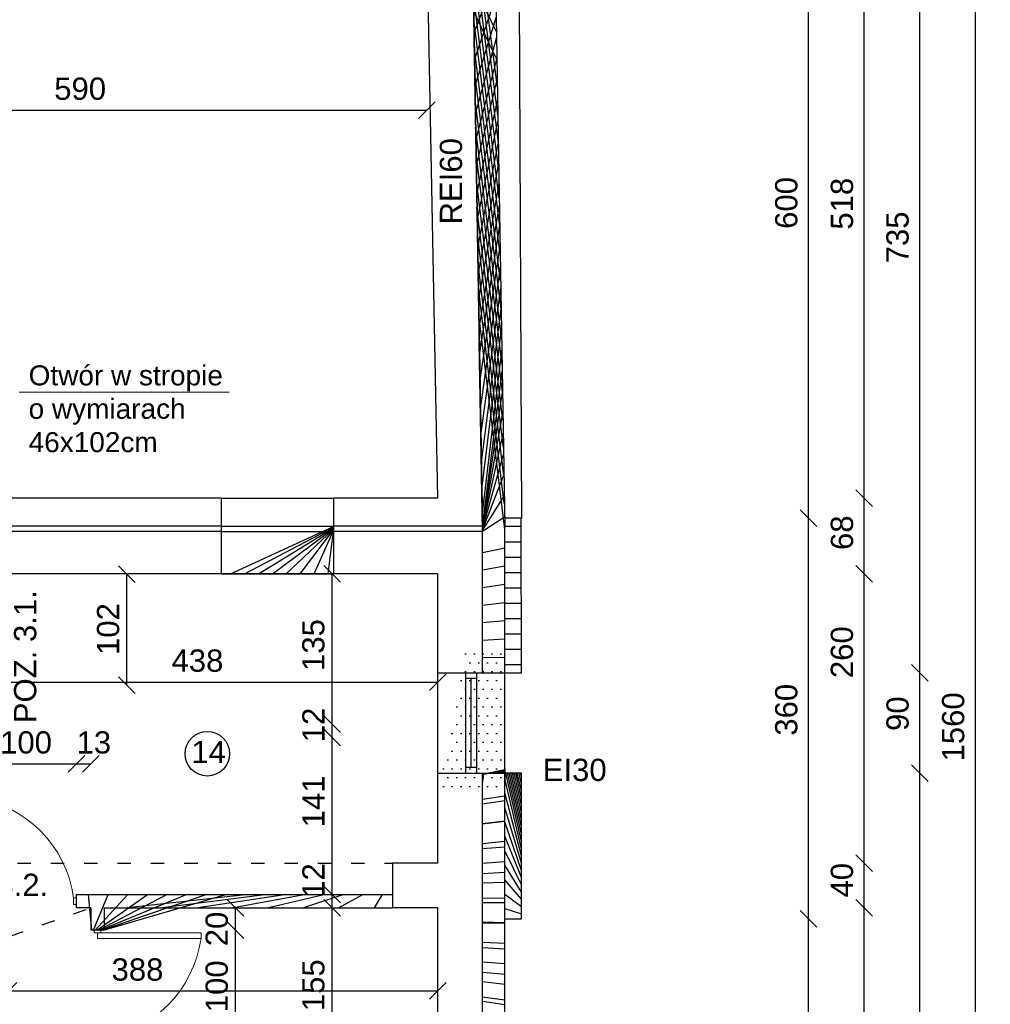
# Model space of a CAD drawing. Header units: millimetres. Extents: x 6528 to 149658, y 3342 to 12852.
# Tile 110 of 122: x 80775 to 81647, y 7573 to 8458. Entities that reach past the tile are written whole.
import ezdxf

# ---------------------------------------------------------------- set-up
doc = ezdxf.new("R2010")
doc.units = ezdxf.units.MM
doc.linetypes.add('ACAD_ISO03W100', pattern=[30, 12, -18])
doc.layers.add('R-TAB', color=1, linetype='Continuous')
doc.styles.get("Standard").update_dxf_attribs({"font": 'arial.ttf'})
doc.dimstyles.new('ISO-25', dxfattribs={"dimtxt": 2.5, "dimasz": 2.5, "dimexe": 1.25, "dimexo": 0.625, "dimtad": 1, "dimtxsty": 'Standard', "dimcen": 2.5, "dimadec": 0, "dimazin": 0, "dimtfac": 1, "dimtmove": 0, "dimatfit": 3, "dimfxl": 1, "dimarcsym": 0})
pattern_1 = [(45, (-1177784256.190767, -935731374.6151185), (-11.22532015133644, 11.22532015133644), [])]

# ---------------------------------------------------------------- blocks, each defined once
blk = doc.blocks.new('_Oblique')
at = {"color": 0, "linetype": 'ByBlock', "lineweight": -2}
blk.add_line((-0.5, -0.5), (0.5, 0.5), dxfattribs=at)
blk = doc.blocks.new('*D2627')
at = {"color": 0, "lineweight": -2, "transparency": 16777216}
blk.add_line((81534.08349864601, 8027.670604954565), (81534.08349864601, 8545.670604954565), dxfattribs=at)
at = {"layer": 'Defpoints', "color": 0, "transparency": 16777216}
for p in [(81140.86590831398, 8545.670604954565), (81534.08349864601, 8545.670604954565), (81150.85100691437, 8027.670604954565)]:
    blk.add_point(p, dxfattribs=at)
at = {"color": 0, "lineweight": -2, "transparency": 16777216, "xscale": 15, "yscale": 15, "zscale": 15}
for p, rotation in [((81534.08349864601, 8545.670604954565), 90), ((81534.08349864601, 8027.670604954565), 270)]:
    blk.add_blockref('_Oblique', p, dxfattribs=dict(at, rotation=rotation))
at = {"color": 0, "transparency": 16777216, "insert": (81514.09348933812, 8292.250685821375), "char_height": 20, "attachment_point": 5, "rotation": 90}
blk.add_mtext('518', dxfattribs=at)
blk = doc.blocks.new('*D2628')
at = {"color": 0, "lineweight": -2, "transparency": 16777216}
blk.add_line((81534.08350198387, 7959.670605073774), (81534.08350198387, 8027.670604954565), dxfattribs=at)
at = {"layer": 'Defpoints', "color": 0, "transparency": 16777216}
for p in [(81150.85100691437, 8027.670604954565), (81534.08350198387, 8027.670604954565), (81150.85100691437, 7959.670605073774)]:
    blk.add_point(p, dxfattribs=at)
at = {"color": 0, "lineweight": -2, "transparency": 16777216, "xscale": 15, "yscale": 15, "zscale": 15}
for p, rotation in [((81534.08350198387, 8027.670604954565), 90), ((81534.08350198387, 7959.670605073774), 270)]:
    blk.add_blockref('_Oblique', p, dxfattribs=dict(at, rotation=rotation))
at = {"color": 0, "transparency": 16777216, "insert": (81514.09349267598, 7996.647775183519), "char_height": 20, "attachment_point": 5, "rotation": 90}
blk.add_mtext('68', dxfattribs=at)
blk = doc.blocks.new('*D2629')
at = {"color": 0, "lineweight": -2, "transparency": 16777216}
blk.add_line((81534.08350436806, 7699.67060400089), (81534.08350436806, 7959.670608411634), dxfattribs=at)
at = {"layer": 'Defpoints', "color": 0, "transparency": 16777216}
for p in [(81150.85100691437, 7959.670608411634), (81534.08350436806, 7959.670608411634), (81150.85100786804, 7699.67060400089)]:
    blk.add_point(p, dxfattribs=at)
at = {"color": 0, "lineweight": -2, "transparency": 16777216, "xscale": 15, "yscale": 15, "zscale": 15}
for p, rotation in [((81534.08350436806, 7959.670608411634), 90), ((81534.08350436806, 7699.67060400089), 270)]:
    blk.add_blockref('_Oblique', p, dxfattribs=dict(at, rotation=rotation))
at = {"color": 0, "transparency": 16777216, "insert": (81514.09349267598, 7889.288486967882), "char_height": 20, "attachment_point": 5, "rotation": 90}
blk.add_mtext('260', dxfattribs=at)
blk = doc.blocks.new('*D2630')
at = {"color": 0, "lineweight": -2, "transparency": 16777216}
blk.add_line((81534.08350532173, 7659.670604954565), (81534.08350532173, 7699.670604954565), dxfattribs=at)
at = {"layer": 'Defpoints', "color": 0, "transparency": 16777216}
for p in [(81150.85100691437, 7699.670604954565), (81534.08350532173, 7699.670604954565), (81150.85100786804, 7659.670604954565)]:
    blk.add_point(p, dxfattribs=at)
at = {"color": 0, "lineweight": -2, "transparency": 16777216, "xscale": 15, "yscale": 15, "zscale": 15}
for p, rotation in [((81534.08350532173, 7699.670604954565), 90), ((81534.08350532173, 7659.670604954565), 270)]:
    blk.add_blockref('_Oblique', p, dxfattribs=dict(at, rotation=rotation))
at = {"color": 0, "transparency": 16777216, "insert": (81514.0934917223, 7684.417269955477), "char_height": 20, "attachment_point": 5, "rotation": 90}
blk.add_mtext('40', dxfattribs=at)
blk = doc.blocks.new('*D2631')
at = {"color": 0, "lineweight": -2, "transparency": 16777216}
blk.add_line((81534.08350722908, 7105.670604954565), (81534.08350722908, 7659.67060733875), dxfattribs=at)
at = {"layer": 'Defpoints', "color": 0, "transparency": 16777216}
for p in [(81150.85100691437, 7659.67060733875), (81534.08350722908, 7659.67060733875), (81150.85101525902, 7105.670604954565)]:
    blk.add_point(p, dxfattribs=at)
at = {"color": 0, "lineweight": -2, "transparency": 16777216, "xscale": 15, "yscale": 15, "zscale": 15}
for p, rotation in [((81534.08350722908, 7659.67060733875), 90), ((81534.08350722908, 7105.670604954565), 270)]:
    blk.add_blockref('_Oblique', p, dxfattribs=dict(at, rotation=rotation))
at = {"color": 0, "transparency": 16777216, "insert": (81514.0934917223, 7370.033524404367), "char_height": 20, "attachment_point": 5, "rotation": 90}
blk.add_mtext('554', dxfattribs=at)
blk = doc.blocks.new('*D2633')
at = {"color": 0, "lineweight": -2, "transparency": 16777216}
blk.add_line((81584.08349959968, 7045.670604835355), (81584.08349959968, 7780.670604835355), dxfattribs=at)
at = {"layer": 'Defpoints', "color": 0, "transparency": 16777216}
for p in [(81225.85100643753, 7780.670604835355), (81584.08349959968, 7780.670604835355), (81360.67200081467, 7045.670604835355)]:
    blk.add_point(p, dxfattribs=at)
at = {"color": 0, "lineweight": -2, "transparency": 16777216, "xscale": 15, "yscale": 15, "zscale": 15}
for p, rotation in [((81584.08349959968, 7780.670604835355), 90), ((81584.08349959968, 7045.670604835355), 270)]:
    blk.add_blockref('_Oblique', p, dxfattribs=dict(at, rotation=rotation))
at = {"color": 0, "transparency": 16777216, "insert": (81564.09348933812, 7406.663269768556), "char_height": 20, "attachment_point": 5, "rotation": 90}
blk.add_mtext('735', dxfattribs=at)
blk = doc.blocks.new('*D2767')
at = {"color": 0, "lineweight": -2, "transparency": 16777216}
blk.add_line((80560.85100667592, 8376.32476950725), (81140.86590855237, 8376.32476950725), dxfattribs=at)
at = {"layer": 'Defpoints', "color": 0, "transparency": 16777216}
for p in [(80560.85100667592, 8545.670605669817), (81140.86590855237, 8544.898691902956), (81140.86590855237, 8376.32476950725)]:
    blk.add_point(p, dxfattribs=at)
at = {"color": 0, "lineweight": -2, "transparency": 16777216, "xscale": 15, "yscale": 15, "zscale": 15, "rotation": 180}
blk.add_blockref('_Oblique', (80560.85100667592, 8376.32476950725), dxfattribs=at)
at = {"color": 0, "lineweight": -2, "transparency": 16777216, "xscale": 15, "yscale": 15, "zscale": 15}
blk.add_blockref('_Oblique', (81140.86590855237, 8376.32476950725), dxfattribs=at)
at = {"color": 0, "transparency": 16777216, "insert": (80829.20878236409, 8395.468552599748), "char_height": 20, "attachment_point": 5}
blk.add_mtext('590', dxfattribs=at)
blk = doc.blocks.new('*D2813')
at = {"color": 0, "lineweight": -2, "transparency": 16777216}
blk.add_line((81055.62588946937, 7824.670605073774), (81055.62588946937, 7959.670608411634), dxfattribs=at)
at = {"layer": 'Defpoints', "color": 0, "transparency": 16777216}
for p in [(81055.62588946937, 7959.670608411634), (81150.85100691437, 7959.670608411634), (80700.85100691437, 7824.670605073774)]:
    blk.add_point(p, dxfattribs=at)
at = {"color": 0, "lineweight": -2, "transparency": 16777216, "xscale": 15, "yscale": 15, "zscale": 15}
for p, rotation in [((81055.62588946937, 7959.670608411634), 90), ((81055.62588946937, 7824.670605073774), 270)]:
    blk.add_blockref('_Oblique', p, dxfattribs=dict(at, rotation=rotation))
at = {"color": 0, "transparency": 16777216, "insert": (81038.93007795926, 7895.732662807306), "char_height": 20, "attachment_point": 5, "rotation": 90}
blk.add_mtext('135', dxfattribs=at)
blk = doc.blocks.new('*D2814')
at = {"color": 0, "lineweight": -2, "transparency": 16777216}
blk.add_line((81055.62588780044, 7812.670605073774), (81055.62588780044, 7824.67060912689), dxfattribs=at)
at = {"layer": 'Defpoints', "color": 0, "transparency": 16777216}
for p in [(80700.85100691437, 7824.67060912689), (81055.62588780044, 7824.67060912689), (80700.85100715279, 7812.670605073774)]:
    blk.add_point(p, dxfattribs=at)
at = {"color": 0, "lineweight": -2, "transparency": 16777216, "xscale": 15, "yscale": 15, "zscale": 15}
for p, rotation in [((81055.62588780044, 7824.67060912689), 90), ((81055.62588780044, 7812.670605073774), 270)]:
    blk.add_blockref('_Oblique', p, dxfattribs=dict(at, rotation=rotation))
at = {"color": 0, "transparency": 16777216, "insert": (81038.93007390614, 7823.909544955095), "char_height": 20, "attachment_point": 5, "rotation": 90}
blk.add_mtext('12', dxfattribs=at)
blk = doc.blocks.new('*D2815')
at = {"color": 0, "lineweight": -2, "transparency": 16777216}
blk.add_line((81055.62588803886, 7671.670604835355), (81055.62588803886, 7812.67060912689), dxfattribs=at)
at = {"layer": 'Defpoints', "color": 0, "transparency": 16777216}
for p in [(80700.85100524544, 7812.67060912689), (81055.62588803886, 7812.67060912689), (80712.85100715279, 7671.670604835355)]:
    blk.add_point(p, dxfattribs=at)
at = {"color": 0, "lineweight": -2, "transparency": 16777216, "xscale": 15, "yscale": 15, "zscale": 15}
for p, rotation in [((81055.62588803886, 7812.67060912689), 90), ((81055.62588803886, 7671.670604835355), 270)]:
    blk.add_blockref('_Oblique', p, dxfattribs=dict(at, rotation=rotation))
at = {"color": 0, "transparency": 16777216, "insert": (81038.93007223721, 7755.243741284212), "char_height": 20, "attachment_point": 5, "rotation": 90}
blk.add_mtext('141', dxfattribs=at)
blk = doc.blocks.new('*D2816')
at = {"color": 0, "lineweight": -2, "transparency": 16777216}
blk.add_line((81055.62589042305, 7659.670604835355), (81055.62589042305, 7671.670604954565), dxfattribs=at)
at = {"layer": 'Defpoints', "color": 0, "transparency": 16777216}
for p in [(80967.85100715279, 7671.670604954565), (81055.62589042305, 7671.670604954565), (80850.85100715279, 7659.670604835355)]:
    blk.add_point(p, dxfattribs=at)
at = {"color": 0, "lineweight": -2, "transparency": 16777216, "xscale": 15, "yscale": 15, "zscale": 15}
for p, rotation in [((81055.62589042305, 7671.670604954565), 90), ((81055.62589042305, 7659.670604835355), 270)]:
    blk.add_blockref('_Oblique', p, dxfattribs=dict(at, rotation=rotation))
at = {"color": 0, "transparency": 16777216, "insert": (81038.93007223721, 7684.139113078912), "char_height": 20, "attachment_point": 5, "rotation": 90}
blk.add_mtext('12', dxfattribs=at)
blk = doc.blocks.new('*D2817')
at = {"color": 0, "lineweight": -2, "transparency": 16777216}
blk.add_line((81055.6258923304, 7504.670604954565), (81055.6258923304, 7659.670601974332), dxfattribs=at)
at = {"layer": 'Defpoints', "color": 0, "transparency": 16777216}
for p in [(80967.85100715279, 7659.670601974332), (81055.6258923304, 7659.670601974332), (80838.85100715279, 7504.670604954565)]:
    blk.add_point(p, dxfattribs=at)
at = {"color": 0, "lineweight": -2, "transparency": 16777216, "xscale": 15, "yscale": 15, "zscale": 15}
for p, rotation in [((81055.6258923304, 7659.670601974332), 90), ((81055.6258923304, 7504.670604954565), 270)]:
    blk.add_blockref('_Oblique', p, dxfattribs=dict(at, rotation=rotation))
at = {"color": 0, "transparency": 16777216, "insert": (81038.93007223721, 7590.049369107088), "char_height": 20, "attachment_point": 5, "rotation": 90}
blk.add_mtext('155', dxfattribs=at)
blk = doc.blocks.new('*D2820')
at = {"color": 0, "lineweight": -2, "transparency": 16777216}
blk.add_line((80968.78102748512, 7639.670604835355), (80968.78102748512, 7659.670601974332), dxfattribs=at)
at = {"layer": 'Defpoints', "color": 0, "transparency": 16777216}
for p in [(80881.00614040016, 7659.670601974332), (80968.78102748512, 7659.670601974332), (80850.85100715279, 7639.670604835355)]:
    blk.add_point(p, dxfattribs=at)
at = {"color": 0, "lineweight": -2, "transparency": 16777216, "xscale": 15, "yscale": 15, "zscale": 15}
for p, rotation in [((80968.78102748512, 7659.670601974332), 90), ((80968.78102748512, 7639.670604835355), 270)]:
    blk.add_blockref('_Oblique', p, dxfattribs=dict(at, rotation=rotation))
at = {"color": 0, "transparency": 16777216, "insert": (80952.08520548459, 7640.58659554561), "char_height": 20, "attachment_point": 5, "rotation": 90}
blk.add_mtext('20', dxfattribs=at)
blk = doc.blocks.new('*D2821')
at = {"color": 0, "lineweight": -2, "transparency": 16777216}
blk.add_line((80968.78102986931, 7539.670604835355), (80968.78102986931, 7639.670604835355), dxfattribs=at)
at = {"layer": 'Defpoints', "color": 0, "transparency": 16777216}
for p in [(80850.85100715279, 7639.670604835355), (80968.78102986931, 7639.670604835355), (80850.85100715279, 7539.670604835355)]:
    blk.add_point(p, dxfattribs=at)
at = {"color": 0, "lineweight": -2, "transparency": 16777216, "xscale": 15, "yscale": 15, "zscale": 15}
for p, rotation in [((80968.78102986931, 7639.670604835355), 90), ((80968.78102986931, 7539.670604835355), 270)]:
    blk.add_blockref('_Oblique', p, dxfattribs=dict(at, rotation=rotation))
at = {"color": 0, "transparency": 16777216, "insert": (80952.08520548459, 7589.077733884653), "char_height": 20, "attachment_point": 5, "rotation": 90}
blk.add_mtext('100', dxfattribs=at)
blk = doc.blocks.new('*D2832')
at = {"color": 0, "lineweight": -2, "transparency": 16777216}
blk.add_line((80712.8510064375, 7862.4567395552), (81150.85100691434, 7862.4567395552), dxfattribs=at)
at = {"layer": 'Defpoints', "color": 0, "transparency": 16777216}
for p in [(80712.8510064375, 7959.972868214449), (81150.85100691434, 7959.67060841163), (81150.85100691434, 7862.4567395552)]:
    blk.add_point(p, dxfattribs=at)
at = {"color": 0, "lineweight": -2, "transparency": 16777216, "xscale": 15, "yscale": 15, "zscale": 15, "rotation": 180}
blk.add_blockref('_Oblique', (80712.8510064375, 7862.4567395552), dxfattribs=at)
at = {"color": 0, "lineweight": -2, "transparency": 16777216, "xscale": 15, "yscale": 15, "zscale": 15}
blk.add_blockref('_Oblique', (81150.85100691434, 7862.4567395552), dxfattribs=at)
at = {"color": 0, "transparency": 16777216, "insert": (80934.65801947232, 7881.600522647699), "char_height": 20, "attachment_point": 5}
blk.add_mtext('438', dxfattribs=at)
blk = doc.blocks.new('*D2834')
at = {"color": 0, "lineweight": -2, "transparency": 16777216}
blk.add_line((80725.85100715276, 7788.964789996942), (80825.85100715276, 7788.964789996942), dxfattribs=at)
at = {"layer": 'Defpoints', "color": 0, "transparency": 16777216}
for p in [(80825.85100715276, 7788.964789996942), (80725.85100715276, 7671.670604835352), (80825.85100715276, 7671.670604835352)]:
    blk.add_point(p, dxfattribs=at)
at = {"color": 0, "lineweight": -2, "transparency": 16777216, "xscale": 15, "yscale": 15, "zscale": 15, "rotation": 180}
blk.add_blockref('_Oblique', (80725.85100715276, 7788.964789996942), dxfattribs=at)
at = {"color": 0, "lineweight": -2, "transparency": 16777216, "xscale": 15, "yscale": 15, "zscale": 15}
blk.add_blockref('_Oblique', (80825.85100715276, 7788.964789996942), dxfattribs=at)
at = {"color": 0, "transparency": 16777216, "insert": (80780.56333344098, 7808.108573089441), "char_height": 20, "attachment_point": 5}
blk.add_mtext('100', dxfattribs=at)
blk = doc.blocks.new('*D2835')
at = {"color": 0, "lineweight": -2, "transparency": 16777216}
blk.add_line((80825.85100715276, 7788.964789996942), (80838.85100715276, 7788.964789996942), dxfattribs=at)
at = {"layer": 'Defpoints', "color": 0, "transparency": 16777216}
for p in [(80838.85100715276, 7788.964789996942), (80825.85100715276, 7671.670604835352), (80838.85100715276, 7671.670604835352)]:
    blk.add_point(p, dxfattribs=at)
at = {"color": 0, "lineweight": -2, "transparency": 16777216, "xscale": 15, "yscale": 15, "zscale": 15, "rotation": 180}
blk.add_blockref('_Oblique', (80825.85100715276, 7788.964789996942), dxfattribs=at)
at = {"color": 0, "lineweight": -2, "transparency": 16777216, "xscale": 15, "yscale": 15, "zscale": 15}
blk.add_blockref('_Oblique', (80838.85100715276, 7788.964789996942), dxfattribs=at)
at = {"color": 0, "transparency": 16777216, "insert": (80841.5215262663, 7808.108573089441), "char_height": 20, "attachment_point": 5}
blk.add_mtext('13', dxfattribs=at)
blk = doc.blocks.new('*D2925')
at = {"color": 0, "lineweight": -2, "transparency": 16777216}
blk.add_line((81634.08349959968, 7045.670604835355), (81634.08349959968, 8605.670604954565), dxfattribs=at)
at = {"layer": 'Defpoints', "color": 0, "transparency": 16777216}
for p in [(81200.8510073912, 8605.670604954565), (81634.08349959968, 8605.670604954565), (81360.67200081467, 7045.670604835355)]:
    blk.add_point(p, dxfattribs=at)
at = {"color": 0, "lineweight": -2, "transparency": 16777216, "xscale": 15, "yscale": 15, "zscale": 15}
for p, rotation in [((81634.08349959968, 8605.670604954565), 90), ((81634.08349959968, 7045.670604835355), 270)]:
    blk.add_blockref('_Oblique', p, dxfattribs=dict(at, rotation=rotation))
at = {"color": 0, "transparency": 16777216, "insert": (81614.09348933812, 7822.174216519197), "char_height": 20, "attachment_point": 5, "rotation": 90}
blk.add_mtext('1560', dxfattribs=at)
blk = doc.blocks.new('*D2926')
at = {"color": 0, "lineweight": -2, "transparency": 16777216}
blk.add_line((81584.08350246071, 7780.670604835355), (81584.08350246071, 7870.670604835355), dxfattribs=at)
at = {"layer": 'Defpoints', "color": 0, "transparency": 16777216}
for p in [(81225.8510035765, 7870.670604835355), (81584.08350246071, 7870.670604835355), (81225.85100643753, 7780.670604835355)]:
    blk.add_point(p, dxfattribs=at)
at = {"color": 0, "lineweight": -2, "transparency": 16777216, "xscale": 15, "yscale": 15, "zscale": 15}
for p, rotation in [((81584.08350246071, 7870.670604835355), 90), ((81584.08350246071, 7780.670604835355), 270)]:
    blk.add_blockref('_Oblique', p, dxfattribs=dict(at, rotation=rotation))
at = {"color": 0, "transparency": 16777216, "insert": (81564.09348933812, 7834.036098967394), "char_height": 20, "attachment_point": 5, "rotation": 90}
blk.add_mtext('90', dxfattribs=at)
blk = doc.blocks.new('*D2927')
at = {"color": 0, "lineweight": -2, "transparency": 16777216}
blk.add_line((81584.08350579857, 7870.670604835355), (81584.08350579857, 8605.670604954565), dxfattribs=at)
at = {"layer": 'Defpoints', "color": 0, "transparency": 16777216}
for p in [(81200.8510073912, 8605.670604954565), (81584.08350579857, 8605.670604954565), (81225.85100691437, 7870.670604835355)]:
    blk.add_point(p, dxfattribs=at)
at = {"color": 0, "lineweight": -2, "transparency": 16777216, "xscale": 15, "yscale": 15, "zscale": 15}
for p, rotation in [((81584.08350579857, 8605.670604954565), 90), ((81584.08350579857, 7870.670604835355), 270)]:
    blk.add_blockref('_Oblique', p, dxfattribs=dict(at, rotation=rotation))
at = {"color": 0, "transparency": 16777216, "insert": (81564.09349124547, 8261.972181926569), "char_height": 20, "attachment_point": 5, "rotation": 90}
blk.add_mtext('735', dxfattribs=at)
blk = doc.blocks.new('*D2993')
at = {"color": 0, "lineweight": -2, "transparency": 16777216}
blk.add_line((81484.08350865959, 7045.670604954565), (81484.08350865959, 7649.670604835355), dxfattribs=at)
at = {"layer": 'Defpoints', "color": 0, "transparency": 16777216}
for p in [(81225.85100643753, 7649.670604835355), (81484.08350865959, 7649.670604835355), (81360.67200081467, 7045.670604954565)]:
    blk.add_point(p, dxfattribs=at)
at = {"color": 0, "lineweight": -2, "transparency": 16777216, "xscale": 15, "yscale": 15, "zscale": 15}
for p, rotation in [((81484.08350865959, 7649.670604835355), 90), ((81484.08350865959, 7045.670604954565), 270)]:
    blk.add_blockref('_Oblique', p, dxfattribs=dict(at, rotation=rotation))
at = {"color": 0, "transparency": 16777216, "insert": (81464.0934917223, 7384.212327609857), "char_height": 20, "attachment_point": 5, "rotation": 90}
blk.add_mtext('600', dxfattribs=at)
blk = doc.blocks.new('*D2994')
at = {"color": 0, "lineweight": -2, "transparency": 16777216}
blk.add_line((81484.08351056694, 7649.670604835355), (81484.08351056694, 8009.670604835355), dxfattribs=at)
at = {"layer": 'Defpoints', "color": 0, "transparency": 16777216}
for p in [(81225.85100691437, 8009.670604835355), (81484.08351056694, 8009.670604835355), (81225.85100643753, 7649.670604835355)]:
    blk.add_point(p, dxfattribs=at)
at = {"color": 0, "lineweight": -2, "transparency": 16777216, "xscale": 15, "yscale": 15, "zscale": 15}
for p, rotation in [((81484.08351056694, 8009.670604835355), 90), ((81484.08351056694, 7649.670604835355), 270)]:
    blk.add_blockref('_Oblique', p, dxfattribs=dict(at, rotation=rotation))
at = {"color": 0, "transparency": 16777216, "insert": (81464.0934917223, 7837.555536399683), "char_height": 20, "attachment_point": 5, "rotation": 90}
blk.add_mtext('360', dxfattribs=at)
blk = doc.blocks.new('*D2995')
at = {"color": 0, "lineweight": -2, "transparency": 16777216}
blk.add_line((81484.08351485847, 8009.670604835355), (81484.08351485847, 8605.670604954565), dxfattribs=at)
at = {"layer": 'Defpoints', "color": 0, "transparency": 16777216}
for p in [(81200.8510073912, 8605.670604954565), (81484.08351485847, 8605.670604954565), (81225.85100691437, 8009.670604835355)]:
    blk.add_point(p, dxfattribs=at)
at = {"color": 0, "lineweight": -2, "transparency": 16777216, "xscale": 15, "yscale": 15, "zscale": 15}
for p, rotation in [((81484.08351485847, 8605.670604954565), 90), ((81484.08351485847, 8009.670604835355), 270)]:
    blk.add_blockref('_Oblique', p, dxfattribs=dict(at, rotation=rotation))
at = {"color": 0, "transparency": 16777216, "insert": (81464.09349362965, 8292.957534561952), "char_height": 20, "attachment_point": 5, "rotation": 90}
blk.add_mtext('600', dxfattribs=at)
blk = doc.blocks.new('*D3039')
at = {"color": 0, "lineweight": -2, "transparency": 16777216}
blk.add_line((80871.16696040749, 7859.670608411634), (80871.16696040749, 7959.422346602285), dxfattribs=at)
at = {"layer": 'Defpoints', "color": 0, "transparency": 16777216}
for p in [(80746.83553807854, 7959.422346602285), (80871.16696040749, 7959.422346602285), (80746.83553807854, 7859.670608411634)]:
    blk.add_point(p, dxfattribs=at)
at = {"color": 0, "lineweight": -2, "transparency": 16777216, "xscale": 15, "yscale": 15, "zscale": 15}
for p, rotation in [((80871.16696040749, 7959.422346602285), 90), ((80871.16696040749, 7859.670608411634), 270)]:
    blk.add_blockref('_Oblique', p, dxfattribs=dict(at, rotation=rotation))
at = {"color": 0, "transparency": 16777216, "insert": (80854.47114460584, 7910.059299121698), "char_height": 20, "attachment_point": 5, "rotation": 90}
blk.add_mtext('102', dxfattribs=at)
blk = doc.blocks.new('*D3052')
at = {"color": 0, "lineweight": -2, "transparency": 16777216}
blk.add_line((80764.85100667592, 7584.899535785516), (81150.85100786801, 7584.899535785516), dxfattribs=at)
at = {"layer": 'Defpoints', "color": 0, "transparency": 16777216}
for p in [(80764.85100667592, 7699.670604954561), (81150.85100786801, 7699.670604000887), (81150.85100786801, 7584.899535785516)]:
    blk.add_point(p, dxfattribs=at)
at = {"color": 0, "lineweight": -2, "transparency": 16777216, "xscale": 15, "yscale": 15, "zscale": 15, "rotation": 180}
blk.add_blockref('_Oblique', (80764.85100667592, 7584.899535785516), dxfattribs=at)
at = {"color": 0, "lineweight": -2, "transparency": 16777216, "xscale": 15, "yscale": 15, "zscale": 15}
blk.add_blockref('_Oblique', (81150.85100786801, 7584.899535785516), dxfattribs=at)
at = {"color": 0, "transparency": 16777216, "insert": (80880.75803082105, 7604.043318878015), "char_height": 20, "attachment_point": 5}
blk.add_mtext('388', dxfattribs=at)

msp = doc.modelspace()

# ---------------------------------------------------------------- hatches: boundary and pattern name
h = msp.add_hatch()
h.set_pattern_fill('ANSI37', color=256, scale=5)
h.set_pattern_definition([(45, (-1177784256.190767, -935731374.6151185), (-11.22532015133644, 11.22532015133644), []), (135, (-1177784256.190767, -935731374.6151185), (-11.22532015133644, -11.22532015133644), [])])
h.paths.add_polyline_path([(79526.85100691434, 8605.670604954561), (79361.85100691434, 8605.670604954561), (79361.85100691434, 8668.670604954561), (79341.85100691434, 8668.670604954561), (79341.85100691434, 8585.670604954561), (79346.85100691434, 8585.670604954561), (79526.85100691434, 8585.67060507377)])
h.paths.add_polyline_path([(81200.85100691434, 8605.670604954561), (81014.85100691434, 8605.670604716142), (81014.85100691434, 8585.670604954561), (81180.85100691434, 8585.670604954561), (81190.85100691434, 8002.670604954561), (81190.85100691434, 7997.670604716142), (81190.85100691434, 7870.670604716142), (81210.85100691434, 7870.670604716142), (81210.85100691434, 7870.670604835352), (81210.85100691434, 8002.670604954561)])
h.paths.add_polyline_path([(81210.85100691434, 7784.670604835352), (81210.8510064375, 7780.670604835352), (81190.85100691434, 7780.670604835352), (81190.85100691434, 7065.670604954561), (81150.85100691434, 7065.670604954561), (81090.85100715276, 7065.67060507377), (81090.85100715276, 7045.670604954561), (81210.85100691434, 7045.670604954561)])
h = msp.add_hatch()
h.set_pattern_fill('ANSI31', color=256, scale=5)
h.set_pattern_definition(pattern_1)
h.paths.add_polyline_path([(81056.85100691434, 8027.670604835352), (80955.85100691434, 8027.670604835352), (80955.85100691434, 8002.670604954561), (81056.85100691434, 8002.670604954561)])
h.paths.add_polyline_path([(81056.85100691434, 8002.670604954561), (80955.85100691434, 8002.670604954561), (80955.85100691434, 7997.670604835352), (81056.85100691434, 7997.670604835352)])
h.paths.add_polyline_path([(81056.85100691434, 7997.670604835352), (80955.85100691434, 7997.670604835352), (80955.85100691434, 7959.67060841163), (81056.85100691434, 7959.67060841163)])
h = msp.add_hatch()
h.set_pattern_fill('ANSI31', color=256, scale=4)
h.set_pattern_definition([(45, (-1177784256.190767, -935731378.6151185), (-8.980256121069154, 8.980256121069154), [])])
h.paths.add_polyline_path([(81210.85100691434, 7870.670604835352), (81225.85100691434, 7870.670604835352), (81225.85100691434, 8009.670604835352), (81210.85100691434, 8009.670604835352)])
h.paths.add_polyline_path([(81225.8510064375, 7780.670604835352), (81210.85100691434, 7780.670604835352), (81210.85100691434, 7649.670604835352), (81225.8510064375, 7649.670604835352)])
h = msp.add_hatch()
h.set_pattern_fill('ANSI31', color=256, scale=5)
h.set_pattern_definition(pattern_1)
h.paths.add_polyline_path([(79774.85100715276, 7671.67060519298), (79417.85100715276, 7671.670604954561), (79417.85100715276, 7659.670604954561), (79728.85101525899, 7659.67060507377), (79728.85101525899, 7639.670604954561), (79740.85101525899, 7639.67060507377), (79740.85101525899, 7659.670604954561), (79774.85100715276, 7659.670604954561)])
edge = h.paths.add_edge_path()
edge.add_line((79992.85100715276, 7671.670604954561), (79950.5078403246, 7671.670604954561))
edge.add_arc((79948.9562494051, 7671.670602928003), 1.551590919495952, -180.00007923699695, 7.483494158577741e-05, ccw=False)
edge.add_line((79947.40465848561, 7671.67060507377), (79906.85100715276, 7671.67060507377))
edge.add_line((79906.85100715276, 7671.67060507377), (79906.85100715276, 7699.670604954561))
edge.add_line((79906.85100715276, 7699.670604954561), (79894.85100715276, 7699.670604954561))
edge.add_line((79894.85100715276, 7699.670604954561), (79894.85100715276, 7671.670604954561))
edge.add_line((79894.85100715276, 7671.670604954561), (79874.85100715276, 7671.670604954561))
edge.add_line((79874.85100715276, 7671.670604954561), (79874.85100715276, 7659.670604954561))
edge.add_line((79874.85100715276, 7659.670604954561), (79992.85100715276, 7659.670604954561))
edge.add_line((79992.85100715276, 7659.670604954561), (79992.85100715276, 7671.670604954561))
h.paths.add_polyline_path([(79906.85100715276, 7901.670604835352), (79894.85100715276, 7901.670604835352), (79894.85100715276, 7699.670604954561), (79906.85100715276, 7699.670604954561)])
h.paths.add_polyline_path([(80138.85100715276, 7959.670604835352), (80138.85100691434, 7959.670604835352), (80126.85100715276, 7959.670604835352), (80126.85100739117, 7819.67060507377), (80138.85100715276, 7819.67060507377)])
h.paths.add_polyline_path([(80138.85100715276, 7719.67060507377), (80126.85100739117, 7719.67060507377), (80126.85100715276, 7699.670604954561), (80138.85100715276, 7699.670604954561)])
h.paths.add_polyline_path([(80410.85100691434, 7959.670604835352), (80398.85100691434, 7959.670604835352), (80398.85100691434, 7942.170606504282), (80410.85100691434, 7942.170606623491)])
h.paths.add_polyline_path([(80712.85100691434, 7859.67060841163), (80700.85100691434, 7859.67060841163), (80700.85100691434, 7824.67060507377), (80572.85100691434, 7824.670604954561), (80572.85100691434, 7847.170606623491), (80560.85100691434, 7847.170606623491), (80560.85100691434, 7824.670604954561), (80481.05933563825, 7824.670604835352), (80481.05933563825, 7824.670604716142), (80436.57764356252, 7824.670604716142), (80410.85100715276, 7824.670604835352), (80410.85100715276, 7842.170606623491), (80398.85100715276, 7842.170606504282), (80398.85100715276, 7792.170604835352), (80410.85100691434, 7792.170604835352), (80410.85100691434, 7812.670604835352), (80560.85100691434, 7812.67060507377), (80560.85100691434, 7787.170604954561), (80572.85100691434, 7787.170604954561), (80572.85100691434, 7812.67060507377), (80700.85100691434, 7812.67060507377), (80700.85100715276, 7699.670604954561), (80712.85100715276, 7699.670604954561)])
h.paths.add_polyline_path([(80572.85100691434, 7959.670604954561), (80560.85100691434, 7959.670604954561), (80560.85100691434, 7937.170606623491), (80572.85100691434, 7937.170606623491)])
h.paths.add_polyline_path([(80652.85100715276, 7671.670604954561), (80572.85100715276, 7671.670604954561), (80572.85100691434, 7697.170604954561), (80560.85100715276, 7697.170604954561), (80560.85100715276, 7671.670604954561), (80481.05933587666, 7671.670604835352), (80481.05933587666, 7671.670604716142), (80436.57764380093, 7671.670604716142), (80410.85100715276, 7671.670604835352), (80410.85100715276, 7692.170604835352), (80398.85100715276, 7692.170604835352), (80398.85100715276, 7659.670604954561), (80652.85100715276, 7659.670604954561)])
h.paths.add_polyline_path([(80725.85100715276, 7671.670604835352), (80712.85100715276, 7671.670604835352), (80712.85100715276, 7659.670604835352), (80725.85100715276, 7659.670604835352)])
h.paths.add_polyline_path([(81109.85100715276, 7671.670604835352), (80825.85100715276, 7671.670604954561), (80825.85100715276, 7659.670604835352), (80838.85100715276, 7659.670604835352), (80838.85100715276, 7639.670604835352), (80850.85100715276, 7639.670604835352), (80850.85100715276, 7659.670604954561), (81109.85100715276, 7659.670604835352)])
h = msp.add_hatch()
h.set_pattern_fill('DOTS', color=256, scale=5)
h.set_pattern_definition([(0, (-1177786884.729524, -935731374.6151185), (3.96875, 7.9375), [0, -7.9375])])
h.paths.add_polyline_path([(81175.85100691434, 7870.670604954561), (81150.85100715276, 7870.670604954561), (81150.85100715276, 7821.238204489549), (81175.85100691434, 7821.581483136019)])
h.paths.add_polyline_path([(81210.85100691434, 7870.670604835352), (81185.85100691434, 7870.670604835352), (81185.85100691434, 7821.718794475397), (81210.85100691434, 7822.062073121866)])
h.paths.add_polyline_path([(81210.85100691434, 7822.062073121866), (81185.85100691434, 7821.718794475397), (81185.85100691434, 7780.670604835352), (81210.85100691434, 7780.670604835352)])
h.paths.add_polyline_path([(81175.85100691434, 7821.581483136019), (81150.85100715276, 7821.238204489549), (81150.85100715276, 7780.670604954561), (81175.85100691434, 7780.670604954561)])

# ---------------------------------------------------------------- linework, layer by layer
for p, q in [((81222.79236047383, 8688.924618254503), (81225.85100691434, 8009.670604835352)), ((81180.85100691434, 8585.670604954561), (81190.85100691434, 8002.670604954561)), ((81150.85100691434, 8027.670604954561), (81056.85100691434, 8027.670604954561)), ((81190.85100691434, 8002.670604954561), (81190.85100691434, 7997.670604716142)), ((81150.85100691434, 7959.67060841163), (80712.85100691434, 7959.67060841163)), ((81150.85100691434, 7780.670604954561), (81150.85100691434, 7870.670604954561)), ((81150.85100715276, 7780.670604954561), (81150.85100715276, 7870.670604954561)), ((81175.85100691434, 7780.670604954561), (81175.85100691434, 7870.670604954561)), ((81185.85100691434, 7865.670604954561), (81175.85100691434, 7865.670604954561)), ((81180.85100691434, 7785.670604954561), (81180.85100691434, 7865.670604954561)), ((81185.85100691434, 7780.670604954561), (81185.85100691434, 7870.670604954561)), ((81210.85100691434, 7780.670604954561), (81210.85100691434, 7870.670604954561)), ((81210.85100691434, 7780.670604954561), (81210.85100691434, 7870.670604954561)), ((81185.85100691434, 7785.670604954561), (81175.85100691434, 7785.670604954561)), ((81185.85100691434, 7780.670604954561), (81185.85100691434, 7785.670604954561)), ((80850.85100715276, 7659.670604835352), (80850.85100715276, 7639.670604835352)), ((81150.85100691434, 7105.670604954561), (81150.85100691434, 7659.670604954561)), ((80847.85100715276, 7639.670604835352), (80841.85100715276, 7639.670604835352))]:
    msp.add_line(p, q)
at = {"lineweight": 30}
for p, q in [((81200.85100691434, 8605.670604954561), (81210.85100691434, 8002.670604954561)), ((81190.85100691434, 8002.670604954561), (81180.85100691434, 8585.670604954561)), ((81150.85100691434, 8027.670604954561), (81140.85100691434, 8545.670604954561)), ((80955.85100691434, 8027.670604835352), (80617.85100691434, 8027.670604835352)), ((80955.85100691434, 8027.670604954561), (80955.85100691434, 7959.670604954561)), ((80955.85100691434, 8027.670604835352), (81056.85100691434, 8027.670604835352)), ((81150.85100691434, 8027.670604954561), (81056.85100691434, 8027.670604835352)), ((81056.85100691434, 8027.670604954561), (81056.85100691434, 7959.670604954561)), ((81225.85100691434, 8009.670604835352), (81210.85100691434, 8009.670604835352)), ((81225.85100691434, 7870.670604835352), (81225.72163241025, 8009.670604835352)), ((80955.85100691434, 8002.670604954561), (80617.85100691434, 8002.670604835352)), ((80955.85100691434, 7997.670604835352), (80617.85100691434, 7997.670604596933)), ((80955.85100691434, 8002.670604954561), (81056.85100691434, 8002.670604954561)), ((80955.85100691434, 7997.670604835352), (81056.85100691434, 7997.670604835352)), ((81190.85100691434, 8002.670604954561), (81056.85100691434, 8002.670604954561)), ((81190.85100691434, 7997.670604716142), (81056.85100691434, 7997.670604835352)), ((81190.85100691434, 7870.670604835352), (81190.85100691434, 7997.670604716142)), ((81210.85100691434, 7870.670604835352), (81210.85100691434, 8002.670604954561)), ((80955.85100691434, 7959.670604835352), (80617.85100691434, 7959.670604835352)), ((80955.85100691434, 7959.670604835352), (81056.85100691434, 7959.670604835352)), ((81150.85100691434, 7959.670604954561), (81056.85100691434, 7959.670604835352)), ((81150.85100715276, 7870.670604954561), (81150.85100691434, 7959.67060507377)), ((81150.85100691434, 7870.670604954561), (81210.85100691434, 7870.670604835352)), ((81210.85100691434, 7870.670604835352), (81225.85100691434, 7870.670604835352)), ((81150.85100691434, 7699.670604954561), (81150.85100715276, 7780.670604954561)), ((81150.85100691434, 7780.670604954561), (81210.85100691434, 7780.670604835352)), ((81190.85100691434, 7065.670604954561), (81190.85100834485, 7780.670604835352)), ((81210.85100691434, 7045.670604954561), (81210.8510064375, 7780.670604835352)), ((81225.8510064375, 7780.670604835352), (81210.8510064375, 7780.670604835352)), ((81225.8510064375, 7649.670604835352), (81225.8510064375, 7780.670604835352)), ((81150.85100691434, 7699.670604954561), (81109.85100715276, 7699.670604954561)), ((81109.85100715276, 7699.670604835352), (81109.85100715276, 7659.670604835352)), ((80825.85100715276, 7659.670604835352), (80825.85100715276, 7671.670604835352)), ((80838.85100715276, 7659.670604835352), (80825.85100715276, 7659.670604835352)), ((80838.85100715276, 7659.670604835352), (80838.85100715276, 7639.670604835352)), ((80850.85100715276, 7659.670604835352), (80850.85100715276, 7639.670604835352)), ((81150.85100691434, 7659.670604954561), (81109.85100715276, 7659.670604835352)), ((81150.85100691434, 7105.670604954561), (81150.85100691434, 7659.67060507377)), ((81210.8510064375, 7649.670604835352), (81225.8510064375, 7649.670604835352)), ((80850.85100715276, 7639.670604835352), (80838.85100715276, 7639.670604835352))]:
    msp.add_line(p, q, dxfattribs=at)
at = {"lineweight": 20}
for p, q in [((80774.4085299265, 8123.072313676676), (80963.08463494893, 8123.072313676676)), ((80823.35100715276, 7665.670604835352), (80823.35100715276, 7668.670604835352)), ((80823.35100715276, 7668.670604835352), (80825.85100715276, 7668.670604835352)), ((80823.35100715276, 7665.670604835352), (80823.35100715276, 7662.670604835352)), ((80823.35100715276, 7662.670604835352), (80825.85100715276, 7662.670604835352)), ((80841.85100715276, 7637.170604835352), (80841.85100715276, 7639.670604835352)), ((80844.85100715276, 7637.170604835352), (80841.85100715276, 7637.170604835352)), ((80844.85100715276, 7637.170604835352), (80844.85100715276, 7632.170604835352)), ((80844.85100715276, 7637.170604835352), (80847.85100715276, 7637.170604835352)), ((80847.85100715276, 7637.170604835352), (80847.85100715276, 7639.670604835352)), ((80847.85100715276, 7637.170604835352), (80937.85100715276, 7637.170604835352)), ((80937.85100715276, 7637.170604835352), (80937.85100715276, 7632.170604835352)), ((80937.85100715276, 7632.170604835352), (80844.85100715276, 7632.170604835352))]:
    msp.add_line(p, q, dxfattribs=at)
at = {"linetype": 'ACAD_ISO03W100', "lineweight": 30}
msp.add_line((80712.85100715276, 7699.670604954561), (81109.85100715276, 7699.670604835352), dxfattribs=at)
at = {"linetype": 'Continuous', "lineweight": 30}
for p, q in [((80825.85100715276, 7671.670604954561), (81109.85100715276, 7671.670604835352)), ((80850.85100715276, 7659.670604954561), (81109.85100715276, 7659.670604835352))]:
    msp.add_line(p, q, dxfattribs=at)
at = {"linetype": 'ACAD_ISO03W100'}
msp.add_line((80398.85100715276, 7504.670604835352), (80838.85100715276, 7659.670604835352), dxfattribs=at)
msp.add_circle((80943.53988378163, 7798.030307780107), 20)
at = {"lineweight": 20}
for centre, radius, start, end in [((80718.75954811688, 7654.079144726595), 105.6043749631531, 7.942021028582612, 82.05799250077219), ((80833.25955264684, 7646.762060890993), 105.6043689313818, 277.9420074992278, 352.0579925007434)]:
    msp.add_arc(centre, radius, start, end, dxfattribs=at)

# ---------------------------------------------------------------- texts
at = {"color": 1, "insert": (81152.51177423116, 8273.56375039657), "char_height": 20, "attachment_point": 1, "rotation": 89.99999999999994}
msp.add_mtext_dynamic_manual_height_columns('REI60', width=37.211574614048, gutter_width=12.5, heights=[0], dxfattribs=at)
at = {"attachment_point": 1}
for s, width, insert, char_height in [('Otwór w stropie o wymiarach 46x102cm', 179.1504565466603, (80782.9022702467, 8147.041281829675), 18), ('14', 68.36028754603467, (80929.19072144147, 7809.654201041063), 20), ('\\pi37.22769;Wyłaz ze schodami \\P\\pi39.8;składanymi o wym. \\P\\pi84.42551;75x130 cm \\P\\pi20.68881;o odporności ogniowej \\P\\pi107.67448;REI 60', 289.0433739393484, (80418.85162561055, 7647.96928561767), 18)]:
    msp.add_mtext_dynamic_manual_height_columns(s, width=width, gutter_width=12.5, heights=[0], dxfattribs=dict(at, insert=insert, char_height=char_height))
at = {"color": 140, "insert": (80769.75696365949, 7825.468109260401), "char_height": 20, "attachment_point": 1, "rotation": 90}
msp.add_mtext_dynamic_manual_height_columns('POZ. 3.1.', width=221.7822774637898, gutter_width=12.5, heights=[0], dxfattribs=at)
at = {"color": 1, "insert": (81245.02117865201, 7793.54972947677), "char_height": 20, "attachment_point": 1}
msp.add_mtext_dynamic_manual_height_columns('EI30', width=37.211574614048, gutter_width=12.5, heights=[0], dxfattribs=at)
at = {"color": 140, "insert": (80680.98270552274, 7690.250566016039), "char_height": 20, "attachment_point": 1}
msp.add_mtext_dynamic_manual_height_columns('POZ. 3.2.', width=221.7822774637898, gutter_width=12.5, heights=[0], dxfattribs=at)
at = {"layer": 'R-TAB', "color": 0, "ltscale": 24, "insert": (52722.18076848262, 8439.03246203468), "char_height": 75, "width": 2065.84350681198, "attachment_point": 1}
msp.add_mtext('\\pi19.57762;PRZEKROJE ŁAW FUNADAMENTOWYCH\\P\\pi938.76248;1:25', dxfattribs=at)

# ---------------------------------------------------------------- dimensions: what is measured, and where the dimension line sits
for base, p1, p2, picture, middle in [((81634.08349959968, 8605.670604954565), (81360.67200081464, 7045.670604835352), (81200.85100739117, 8605.670604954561), '*D2925', (81614.09348933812, 7822.174216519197)), ((81584.08350579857, 8605.670604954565), (81225.85100691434, 7870.670604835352), (81200.85100739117, 8605.670604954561), '*D2927', (81564.09349124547, 8261.972181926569)), ((81534.08350198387, 8027.670604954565), (81150.85100691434, 7959.67060507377), (81150.85100691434, 8027.670604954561), '*D2628', (81514.09349267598, 7996.647775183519)), ((81484.08351056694, 8009.670604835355), (81225.8510064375, 7649.670604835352), (81225.85100691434, 8009.670604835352), '*D2994', (81464.0934917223, 7837.555536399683)), ((81055.62588946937, 7959.670608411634), (80700.85100691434, 7824.67060507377), (81150.85100691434, 7959.67060841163), '*D2813', (81038.93007795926, 7895.732662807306)), ((81534.08350436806, 7959.670608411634), (81150.85100786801, 7699.670604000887), (81150.85100691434, 7959.67060841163), '*D2629', (81514.09349267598, 7889.288486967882)), ((81584.08350246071, 7870.670604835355), (81225.8510064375, 7780.670604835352), (81225.85100357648, 7870.670604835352), '*D2926', (81564.09348933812, 7834.036098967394)), ((81055.62588780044, 7824.67060912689), (80700.85100715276, 7812.67060507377), (80700.85100691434, 7824.670609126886), '*D2814', (81038.93007390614, 7823.909544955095)), ((81055.62588803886, 7812.67060912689), (80712.85100715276, 7671.670604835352), (80700.85100524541, 7812.670609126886), '*D2815', (81038.93007223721, 7755.243741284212)), ((81584.08349959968, 7780.670604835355), (81360.67200081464, 7045.670604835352), (81225.8510064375, 7780.670604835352), '*D2633', (81564.09348933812, 7406.663269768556)), ((81534.08350532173, 7699.670604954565), (81150.85100786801, 7659.670604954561), (81150.85100691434, 7699.670604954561), '*D2630', (81514.0934917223, 7684.417269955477)), ((81055.62589042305, 7671.670604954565), (80850.85100715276, 7659.670604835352), (80967.85100715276, 7671.670604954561), '*D2816', (81038.93007223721, 7684.139113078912)), ((81055.6258923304, 7659.670601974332), (80838.85100715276, 7504.670604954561), (80967.85100715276, 7659.670601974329), '*D2817', (81038.93007223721, 7590.049369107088)), ((80968.78102748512, 7659.670601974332), (80850.85100715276, 7639.670604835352), (80881.00614040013, 7659.670601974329), '*D2820', (80952.08520548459, 7640.58659554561)), ((81534.08350722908, 7659.67060733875), (81150.85101525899, 7105.670604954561), (81150.85100691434, 7659.670607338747), '*D2631', (81514.0934917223, 7370.033524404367)), ((80968.78102986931, 7639.670604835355), (80850.85100715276, 7539.670604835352), (80850.85100715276, 7639.670604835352), '*D2821', (80952.08520548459, 7589.077733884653))]:
    dim = msp.add_linear_dim(base=base, p1=p1, p2=p2, angle=90, dimstyle='ISO-25', override={"dimtxt": 20, "dimasz": 15, "dimblk1": 'Oblique', "dimblk2": 'Oblique', "dimsah": 1, "dimse1": 1, "dimse2": 1, "dimtmove": 2})
    dim.commit()
    dim.dimension.update_dxf_attribs({"geometry": picture, "text_midpoint": middle, "dimtype": 160})
for base, p1, p2, text, picture, middle in [((81484.08351485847, 8605.670604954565), (81225.85100691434, 8009.670604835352), (81200.85100739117, 8605.670604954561), '600', '*D2995', (81464.09349362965, 8292.957534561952)), ((81534.08349864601, 8545.670604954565), (81150.85100691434, 8027.670604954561), (81140.86590831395, 8545.670604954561), '518', '*D2627', (81514.09348933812, 8292.250685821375)), ((80871.16696040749, 7959.422346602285), (80746.8355380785, 7859.67060841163), (80746.8355380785, 7959.422346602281), '102', '*D3039', (80854.47114460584, 7910.059299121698)), ((81484.08350865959, 7649.670604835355), (81360.67200081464, 7045.670604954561), (81225.8510064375, 7649.670604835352), '600', '*D2993', (81464.0934917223, 7384.212327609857))]:
    dim = msp.add_linear_dim(base=base, p1=p1, p2=p2, angle=90, text=text, dimstyle='ISO-25', override={"dimtxt": 20, "dimasz": 15, "dimblk1": 'Oblique', "dimblk2": 'Oblique', "dimsah": 1, "dimse1": 1, "dimse2": 1, "dimtmove": 2})
    dim.commit()
    dim.dimension.update_dxf_attribs({"geometry": picture, "text_midpoint": middle, "dimtype": 160})
for base, p1, p2, text, override, picture, middle in [((81140.86590855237, 8376.32476950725), (80560.85100667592, 8545.670605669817), (81140.86590855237, 8544.898691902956), '590', {"dimtxt": 20, "dimasz": 15, "dimdec": 0, "dimblk1": 'Oblique', "dimblk2": 'Oblique', "dimsah": 1, "dimse1": 1, "dimse2": 1, "dimtmove": 2}, '*D2767', (80829.20878236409, 8395.468552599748)), ((81150.85100786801, 7584.899535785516), (80764.85100667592, 7699.670604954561), (81150.85100786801, 7699.670604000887), '388', {"dimtxt": 20, "dimasz": 15, "dimblk1": 'Oblique', "dimblk2": 'Oblique', "dimsah": 1, "dimse1": 1, "dimse2": 1, "dimtmove": 2}, '*D3052', (80880.75803082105, 7604.043318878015))]:
    dim = msp.add_linear_dim(base=base, p1=p1, p2=p2, text=text, dimstyle='ISO-25', override=override)
    dim.commit()
    dim.dimension.update_dxf_attribs({"geometry": picture, "text_midpoint": middle, "dimtype": 160})
for base, p1, p2, picture, middle in [((81150.85100691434, 7862.4567395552), (80712.8510064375, 7959.972868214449), (81150.85100691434, 7959.67060841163), '*D2832', (80934.65801947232, 7881.600522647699)), ((80825.85100715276, 7788.964789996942), (80725.85100715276, 7671.670604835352), (80825.85100715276, 7671.670604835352), '*D2834', (80780.56333344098, 7808.108573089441)), ((80838.85100715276, 7788.964789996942), (80825.85100715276, 7671.670604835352), (80838.85100715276, 7671.670604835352), '*D2835', (80841.5215262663, 7808.108573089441))]:
    dim = msp.add_linear_dim(base=base, p1=p1, p2=p2, dimstyle='ISO-25', override={"dimtxt": 20, "dimasz": 15, "dimblk1": 'Oblique', "dimblk2": 'Oblique', "dimsah": 1, "dimse1": 1, "dimse2": 1, "dimtmove": 2})
    dim.commit()
    dim.dimension.update_dxf_attribs({"geometry": picture, "text_midpoint": middle, "dimtype": 160})

doc.saveas('drawing.dxf')
